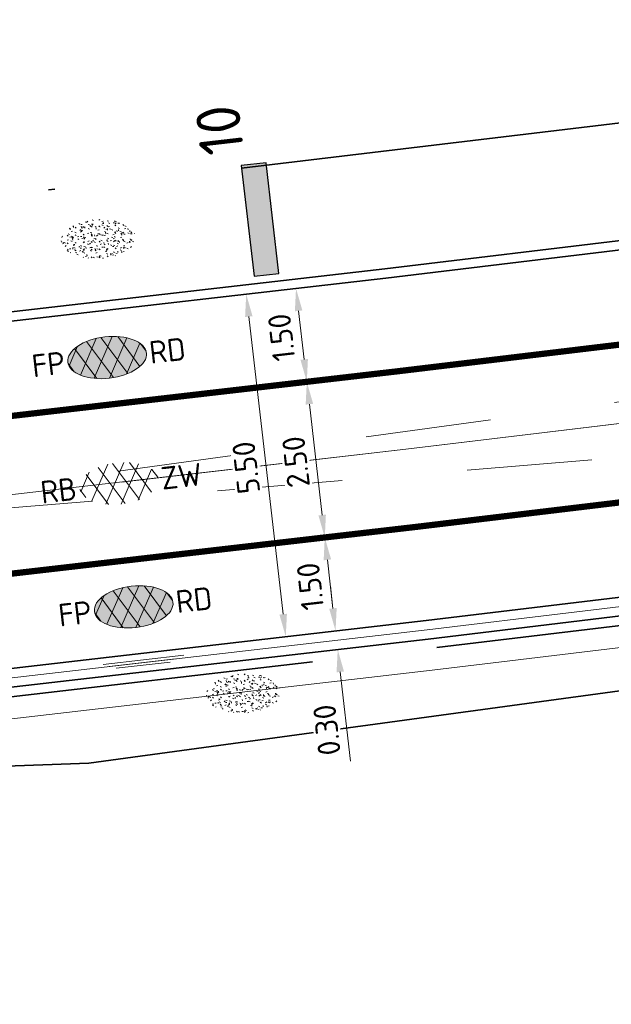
# Model space of a CAD drawing. Header units: metres. Extents: x 0 to 269924, y 0 to 933292.
# Tile 146 of 247: x 134364 to 134373, y 466545 to 466561. Entities that reach past the tile are written whole.
import ezdxf
from ezdxf import colors
from ezdxf.entities.mleader import LeaderData, LeaderLine
from ezdxf.enums import TextEntityAlignment as Align
from ezdxf.math import Vec2, Vec3

# ---------------------------------------------------------------- set-up
doc = ezdxf.new("R2010")
doc.units = ezdxf.units.M
for name, pattern in [('VH-OPSLUITBAND_150X250', [24, 16, -2, 4, -2]), ('VW-1-1_STREEP', [2, 1, -1]), ('XX-HIDDEN', [4, 2, -2]), ('XX-PROJECTGRENS', [18, 12, -3, 0, -3])]:
    doc.linetypes.add(name, pattern=pattern)
for name, color, linetype, lineweight, true_color in [('B-WE-MO-ONDERZOEK_SLEUF-S', 30, 'Continuous', 25, 0xff7f00), ('N-WE-GR-GRAS-S', 7, 'Continuous', 18, 0x00a500), ('N-WE-VH-HELLINGBAAN-G', 30, 'XX-HIDDEN', 18, 0xff7f00)]:
    doc.layers.add(name, color=color, linetype=linetype, lineweight=lineweight, true_color=true_color)
for name, color, linetype, lineweight in [('B-WE-VH-M', 7, 'Continuous', 18), ('N-WE-KG-GRENS_PROJECT-G', 7, 'XX-PROJECTGRENS', 35), ('N-WE-VH-GOOT-S', 170, 'Continuous', 18), ('N-WE-VH-GOOT_STRAATBAKSTEEN-G', 170, 'Continuous', 35), ('N-WE-VH-KANTOPSLUITING_OPSLUITBAND_150X250-G', 150, 'VH-OPSLUITBAND_150X250', 35), ('N-WE-VH-KANTOPSLUITING_VOORKANTBAND-G', 50, 'Continuous', 35), ('N-WE-VH-VERHARDING-T18', 10, 'Continuous', 18), ('N-WE-VH-VERHARDING_ASFALT-S', 7, 'Continuous', 18), ('N-WE-VW-MARKERING_LANGS_STREEP_11_010-G', 7, 'VW-1-1_STREEP', 13)]:
    doc.layers.add(name, color=color, linetype=linetype, lineweight=lineweight)
doc.layers.add('X-XX-AL-HULPLIJN-G', color=30, linetype='Continuous', lineweight=18, plot=False)
doc.styles.add('NLCS-ISO', font='NLCS-ISO.ttf')
doc.styles.add('NLCS-ISO-M200-T18', font='NLCS-ISO.ttf', dxfattribs={"height": 0.36})
doc.dimstyles.new('NLCS-M200-T18-PIJL_L2_H2', dxfattribs={"dimscale": 0.2, "dimtxt": 2.5, "dimasz": 1.8, "dimexe": 2, "dimexo": 2, "dimgap": 0.7, "dimtad": 1, "dimzin": 0, "dimdsep": 46, "dimtxsty": 'NLCS-ISO-M200-T18', "dimcen": 0, "dimdle": 2, "dimclrd": 256, "dimclre": 256, "dimclrt": 10, "dimazin": 0, "dimtfac": 1, "dimtdec": 3, "dimtofl": 0, "dimtmove": 0, "dimatfit": 3, "dimfxl": 2, "dimfxlon": 1, "dimtfillclr": 256, "dimtolj": 1, "dimtzin": 0, "dimlwd": -1, "dimlwe": -1, "dimarcsym": 0})

# ---------------------------------------------------------------- blocks, each defined once
blk = doc.blocks.new('*U38')
h = blk.add_hatch(color=252)
h.dxf.hatch_style = 1
h.paths.add_polyline_path([(-3.329, -1), (5.556, -1), (5.556, 1), (-3.329, 1)])
at = {"flags": 128}
blk.add_lwpolyline([(-3.329, -1), (5.556, -1), (5.556, 1), (-3.329, 1)], close=True, dxfattribs=at)
blk = doc.blocks.new('SVH-GOOT_SYMBOOL-SO')
at = {"color": 7, "linetype": 'Continuous'}
for p, q in [((0, 2.669), (0, -2.669)), ((0.2, 3.125), (0.2, -3.359)), ((-0.206, 2.137), (-0.206, -2.217))]:
    blk.add_line(p, q, dxfattribs=at)
at = {"style": 'NLCS-ISO'}
blk.add_attdef('MATERIAAL', text='', height=1.8, dxfattribs=at).set_placement((-1.098, 0), align=Align.MIDDLE_RIGHT)
blk.add_attdef('KLEUR', text='', height=1.8, dxfattribs=at).set_placement((1.1, 0), align=Align.MIDDLE_LEFT)
blk = doc.blocks.new('*D557')
at = {"layer": 'B-WE-VH-M', "transparency": 16777216}
for p, q in [((134367.077, 466556.097), (134367.872, 466556.189)), ((134367.515, 466555.786), (134368.064, 466551.037)), ((134367.708, 466550.634), (134368.503, 466550.725))]:
    blk.add_line(p, q, dxfattribs=at)
for points in [[(134367.456, 466555.779), (134367.575, 466555.792), (134367.474, 466556.143)], [(134368.004, 466551.03), (134368.124, 466551.044), (134368.105, 466550.68)]]:
    blk.add_solid(points, dxfattribs=at)
at = {"layer": 'Defpoints', "color": 0, "transparency": 16777216}
for p in [(134365.168, 466555.877), (134368.105, 466550.68), (134365.799, 466550.413)]:
    blk.add_point(p, dxfattribs=at)
at = {"layer": 'B-WE-VH-M', "color": 10, "transparency": 16777216, "insert": (134367.472, 466553.375), "char_height": 0.36, "attachment_point": 5, "rotation": 96.5906, "style": 'NLCS-ISO-M200-T18', "bg_fill": 3, "box_fill_scale": 1.1, "bg_fill_color": 256, "bg_fill_true_color": 13158600, "bg_fill_transparency": 0}
blk.add_mtext('\\A1;5.50', dxfattribs=at)
blk = doc.blocks.new('*D558')
at = {"layer": 'B-WE-VH-M', "transparency": 16777216}
for p, q in [((134367.872, 466556.189), (134368.666, 466556.281)), ((134368.31, 466555.877), (134368.4, 466555.103)), ((134368.044, 466554.699), (134368.838, 466554.791))]:
    blk.add_line(p, q, dxfattribs=at)
for points in [[(134368.251, 466555.87), (134368.37, 466555.884), (134368.269, 466556.235)], [(134368.34, 466555.096), (134368.459, 466555.109), (134368.441, 466554.745)]]:
    blk.add_solid(points, dxfattribs=at)
at = {"layer": 'Defpoints', "color": 0, "transparency": 16777216}
for p in [(134365.168, 466555.877), (134368.441, 466554.745), (134365.34, 466554.387)]:
    blk.add_point(p, dxfattribs=at)
at = {"layer": 'B-WE-VH-M', "color": 10, "transparency": 16777216, "insert": (134368.037, 466555.453), "char_height": 0.36, "attachment_point": 5, "rotation": 96.5906, "style": 'NLCS-ISO-M200-T18', "bg_fill": 3, "box_fill_scale": 1.1, "bg_fill_color": 256, "bg_fill_true_color": 13158600, "bg_fill_transparency": 0}
blk.add_mtext('\\A1;1.50', dxfattribs=at)
blk = doc.blocks.new('*D559')
at = {"layer": 'B-WE-VH-M', "transparency": 16777216}
for p, q in [((134368.044, 466554.699), (134368.838, 466554.791)), ((134368.482, 466554.387), (134368.687, 466552.619)), ((134368.331, 466552.216), (134369.125, 466552.307))]:
    blk.add_line(p, q, dxfattribs=at)
for points in [[(134368.423, 466554.38), (134368.542, 466554.394), (134368.441, 466554.745)], [(134368.627, 466552.612), (134368.746, 466552.626), (134368.728, 466552.261)]]:
    blk.add_solid(points, dxfattribs=at)
at = {"layer": 'Defpoints', "color": 0, "transparency": 16777216}
for p in [(134365.34, 466554.387), (134368.728, 466552.261), (134365.627, 466551.903)]:
    blk.add_point(p, dxfattribs=at)
at = {"layer": 'B-WE-VH-M', "color": 10, "transparency": 16777216, "insert": (134368.267, 466553.466), "char_height": 0.36, "attachment_point": 5, "rotation": 96.5906, "style": 'NLCS-ISO-M200-T18', "bg_fill": 3, "box_fill_scale": 1.1, "bg_fill_color": 256, "bg_fill_true_color": 13158600, "bg_fill_transparency": 0}
blk.add_mtext('\\A1;2.50', dxfattribs=at)
blk = doc.blocks.new('*D560')
at = {"layer": 'B-WE-VH-M', "transparency": 16777216}
for p, q in [((134368.331, 466552.216), (134369.125, 466552.307)), ((134368.769, 466551.904), (134368.859, 466551.129)), ((134368.503, 466550.725), (134369.297, 466550.817))]:
    blk.add_line(p, q, dxfattribs=at)
for points in [[(134368.71, 466551.897), (134368.829, 466551.911), (134368.728, 466552.261)], [(134368.799, 466551.122), (134368.918, 466551.136), (134368.9, 466550.771)]]:
    blk.add_solid(points, dxfattribs=at)
at = {"layer": 'Defpoints', "color": 0, "transparency": 16777216}
for p in [(134365.627, 466551.903), (134368.9, 466550.771), (134365.799, 466550.413)]:
    blk.add_point(p, dxfattribs=at)
at = {"layer": 'B-WE-VH-M', "color": 10, "transparency": 16777216, "insert": (134368.496, 466551.48), "char_height": 0.36, "attachment_point": 5, "rotation": 96.5906, "style": 'NLCS-ISO-M200-T18', "bg_fill": 3, "box_fill_scale": 1.1, "bg_fill_color": 256, "bg_fill_true_color": 13158600, "bg_fill_transparency": 0}
blk.add_mtext('\\A1;1.50', dxfattribs=at)
blk = doc.blocks.new('*D561')
at = {"layer": 'B-WE-VH-M', "transparency": 16777216}
for p, q in [((134368.859, 466551.129), (134368.817, 466551.487)), ((134368.503, 466550.725), (134369.297, 466550.817)), ((134368.537, 466550.427), (134369.332, 466550.519)), ((134368.976, 466550.116), (134369.14, 466548.693))]:
    blk.add_line(p, q, dxfattribs=at)
for points in [[(134368.799, 466551.122), (134368.918, 466551.136), (134368.9, 466550.771)], [(134368.916, 466550.109), (134369.035, 466550.123), (134368.935, 466550.473)]]:
    blk.add_solid(points, dxfattribs=at)
at = {"layer": 'Defpoints', "color": 0, "transparency": 16777216}
for p in [(134365.799, 466550.413), (134368.935, 466550.473), (134365.833, 466550.115)]:
    blk.add_point(p, dxfattribs=at)
at = {"layer": 'B-WE-VH-M', "color": 10, "transparency": 16777216, "insert": (134368.761, 466549.189), "char_height": 0.36, "attachment_point": 5, "rotation": 96.5906, "style": 'NLCS-ISO-M200-T18', "bg_fill": 3, "box_fill_scale": 1.1, "bg_fill_color": 256, "bg_fill_true_color": 13158600, "bg_fill_transparency": 0}
blk.add_mtext('\\A1;0.30', dxfattribs=at)
blk = doc.blocks.new('SVH-ASFALT_KL-SO')
at = {"ltscale": 0.1}
for p, q in [((-3.323, -0.402), (-2.467, 1.081)), ((-1.248, -1.653), (-2.733, 0.92)), ((-2.513, -1.227), (-0.921, 1.531)), ((0.086, -1.734), (-1.71, 1.377)), ((-1.449, -1.613), (0.372, 1.541)), ((1.263, -1.545), (-0.531, 1.563)), ((-0.237, -1.742), (1.516, 1.294)), ((2.285, -1.086), (0.804, 1.48)), ((1.146, -1.576), (2.491, 0.753)), ((2.913, 0.056), (2.533, 0.714)), ((-2.964, -0.909), (-3.374, -0.2))]:
    blk.add_line(p, q, dxfattribs=at)
at = {"style": 'NLCS-ISO'}
blk.add_attdef('FUNCTIE_VERHARDING', text='', height=1.8, dxfattribs=at).set_placement((-3.623, -0.086), align=Align.MIDDLE_RIGHT)
blk.add_attdef('KLEUR', text='', height=1.8, dxfattribs=at).set_placement((3.167, -0.086), align=Align.MIDDLE_LEFT)
at = {"style": 'NLCS-ISO', "flags": 1}
blk.add_attdef('FUNCTIE', text='', height=1.8, dxfattribs=at).set_placement((0.116, -3.585), align=Align.MIDDLE_CENTER)
blk = doc.blocks.new('SVH-ASFALT_FP_KL-SO')
at = {"true_color": 0xa50000}
h = blk.add_hatch(color=14, dxfattribs=at)
h.dxf.hatch_style = 1
edge = h.paths.add_edge_path()
edge.add_ellipse((0, 0), major_axis=(0.631, 0), ratio=0.525613, start_angle=0, end_angle=360)
at = {"ltscale": 0.1}
for p, q in [((-0.457, -0.228), (-0.139, 0.323)), ((-0.244, -0.305), (0.12, 0.325)), ((0.298, -0.292), (-0.061, 0.33)), ((-0.619, -0.063), (-0.448, 0.233)), ((-0.204, -0.314), (-0.501, 0.201)), ((0.063, -0.33), (-0.296, 0.292)), ((-0.002, -0.331), (0.349, 0.276)), ((0.503, -0.2), (0.206, 0.313)), ((0.275, -0.298), (0.544, 0.168)), ((0.628, 0.028), (0.552, 0.16)), ((-0.547, -0.165), (-0.629, -0.023))]:
    blk.add_line(p, q, dxfattribs=at)
at = {"layer": 'X-XX-AL-HULPLIJN-G'}
blk.add_ellipse((0, 0), major_axis=(0.631, 0), ratio=0.525613, dxfattribs=at)
at = {"style": 'NLCS-ISO'}
blk.add_attdef('RB', text='', height=0.36, dxfattribs=at).set_placement((-0.679, 0), align=Align.MIDDLE_RIGHT)
blk.add_attdef('RD', text='', height=0.36, dxfattribs=at).set_placement((0.679, 0), align=Align.MIDDLE_LEFT)
blk = doc.blocks.new('SGR-GRAS_01-SO')
at = {"ltscale": 0.1}
for p, q in [((-1.448, 0.644), (-1.521, 0.664)), ((-1.469, 0.576), (-1.482, 0.65)), ((-1.302, 0.761), (-1.324, 0.774)), ((-1.284, 0.684), (-1.278, 0.759)), ((-1.154, 0.647), (-1.207, 0.7)), ((-0.939, 0.84), (-1.004, 0.878)), ((-0.968, 0.512), (-0.915, 0.565)), ((-0.892, 0.812), (-0.817, 0.812)), ((-0.873, 0.655), (-0.886, 0.729)), ((-0.871, 0.625), (-0.799, 0.644)), ((-0.73, 0.647), (-0.783, 0.7)), ((-0.689, 0.607), (-0.682, 0.682)), ((-0.576, 0.919), (-0.64, 0.957)), ((-0.562, 0.919), (-0.509, 0.972)), ((-0.441, 0.553), (-0.506, 0.59)), ((-0.427, 0.785), (-0.499, 0.804)), ((-0.425, 0.706), (-0.36, 0.743)), ((-0.305, 0.647), (-0.358, 0.7)), ((-0.317, 0.812), (-0.242, 0.812)), ((-0.316, 0.774), (-0.244, 0.793)), ((-0.278, 0.735), (-0.291, 0.809)), ((-0.212, 0.998), (-0.269, 1.031)), ((-0.078, 0.632), (-0.143, 0.669)), ((-0.093, 0.53), (-0.087, 0.604)), ((0.128, 0.636), (0.056, 0.656)), ((0.119, 0.647), (0.066, 0.7)), ((0.073, 0.993), (0.138, 1.031)), ((0.286, 0.711), (0.221, 0.748)), ((0.239, 0.923), (0.312, 0.942)), ((0.258, 0.812), (0.333, 0.812)), ((0.317, 0.814), (0.304, 0.888)), ((0.322, 0.565), (0.375, 0.618)), ((0.543, 0.647), (0.49, 0.7)), ((0.502, 0.452), (0.509, 0.527)), ((0.594, 0.925), (0.522, 0.945)), ((0.554, 0.619), (0.626, 0.638)), ((0.649, 0.79), (0.584, 0.827)), ((0.833, 0.812), (0.908, 0.812)), ((0.912, 0.894), (0.907, 0.925)), ((0.967, 0.647), (0.914, 0.7)), ((0.927, 0.764), (0.992, 0.802)), ((1.012, 0.869), (0.947, 0.906)), ((1.15, 0.777), (1.077, 0.796)), ((1.147, 0.502), (1.082, 0.54)), ((1.109, 0.767), (1.182, 0.787)), ((1.392, 0.647), (1.339, 0.7)), ((1.51, 0.581), (1.445, 0.619)), ((-1.964, -0.07), (-1.977, 0.004)), ((-1.93, 0.188), (-1.925, 0.244)), ((-1.893, 0.237), (-1.921, 0.253)), ((-1.668, 0.023), (-1.595, 0.043)), ((-1.596, 0.241), (-1.649, 0.294)), ((-1.53, 0.316), (-1.595, 0.353)), ((-1.517, 0.187), (-1.442, 0.187)), ((-1.358, 0.206), (-1.431, 0.226)), ((-1.427, 0.476), (-1.354, 0.496)), ((-1.421, 0.131), (-1.356, 0.168)), ((-1.369, 0.009), (-1.382, 0.083)), ((-1.375, 0.106), (-1.322, 0.159)), ((-1.334, 0.111), (-1.328, 0.186)), ((-1.167, 0.395), (-1.232, 0.432)), ((-1.172, 0.241), (-1.225, 0.294)), ((-1.112, 0.172), (-1.04, 0.192)), ((-1.032, 0.028), (-1.097, 0.066)), ((-0.893, 0.496), (-0.965, 0.515)), ((-0.942, 0.187), (-0.867, 0.187)), ((-0.923, 0.418), (-0.858, 0.456)), ((-0.803, 0.057), (-0.875, 0.077)), ((-0.804, 0.474), (-0.869, 0.511)), ((-0.747, 0.241), (-0.8, 0.294)), ((-0.773, 0.089), (-0.786, 0.163)), ((-0.739, 0.034), (-0.732, 0.109)), ((-0.669, 0.107), (-0.734, 0.145)), ((-0.557, 0.321), (-0.485, 0.34)), ((-0.337, 0.347), (-0.41, 0.366)), ((-0.323, 0.241), (-0.376, 0.294)), ((-0.306, 0.186), (-0.371, 0.224)), ((-0.367, 0.187), (-0.292, 0.187)), ((-0.243, 0.017), (-0.17, 0.036)), ((-0.178, 0.169), (-0.191, 0.242)), ((-0.143, -0.043), (-0.137, 0.032)), ((-0.085, 0.159), (-0.032, 0.212)), ((-0.069, 0.189), (-0.004, 0.227)), ((0.057, 0.265), (-0.008, 0.303)), ((-0.002, 0.47), (0.071, 0.489)), ((0.101, 0.241), (0.048, 0.294)), ((0.218, 0.198), (0.146, 0.217)), ((0.208, 0.187), (0.283, 0.187)), ((0.313, 0.166), (0.385, 0.185)), ((0.42, 0.344), (0.355, 0.382)), ((0.417, 0.248), (0.404, 0.322)), ((0.429, 0.477), (0.494, 0.514)), ((0.526, 0.241), (0.472, 0.294)), ((0.555, -0.022), (0.49, 0.015)), ((0.684, 0.487), (0.611, 0.507)), ((0.774, 0.049), (0.701, 0.069)), ((0.784, 0.423), (0.719, 0.461)), ((0.783, 0.187), (0.858, 0.187)), ((0.918, 0.057), (0.853, 0.094)), ((0.868, 0.315), (0.941, 0.334)), ((0.95, 0.241), (0.897, 0.294)), ((1.012, 0.328), (0.999, 0.402)), ((1.098, 0.375), (1.104, 0.45)), ((1.239, 0.338), (1.167, 0.358)), ((1.183, 0.011), (1.255, 0.03)), ((1.206, 0.212), (1.259, 0.265)), ((1.282, 0.136), (1.217, 0.173)), ((1.283, 0.248), (1.348, 0.286)), ((1.374, 0.241), (1.321, 0.294)), ((1.358, 0.187), (1.433, 0.187)), ((1.424, 0.463), (1.496, 0.483)), ((1.645, 0.215), (1.58, 0.252)), ((1.607, 0.407), (1.594, 0.481)), ((1.693, 0.298), (1.7, 0.373)), ((1.795, 0.19), (1.722, 0.209)), ((1.738, 0.159), (1.81, 0.179)), ((1.798, 0.241), (1.745, 0.294)), ((1.933, 0.187), (1.948, 0.187)), ((-1.918, -0.157), (-1.854, -0.119)), ((-1.824, -0.083), (-1.897, -0.064)), ((-1.759, -0.13), (-1.823, -0.092)), ((-1.782, -0.301), (-1.729, -0.248)), ((-1.624, -0.496), (-1.689, -0.459)), ((-1.631, -0.572), (-1.684, -0.519)), ((-1.613, -0.166), (-1.667, -0.113)), ((-1.567, -0.438), (-1.492, -0.438)), ((-1.395, -0.051), (-1.46, -0.013)), ((-1.385, -0.462), (-1.378, -0.387)), ((-1.353, -0.281), (-1.281, -0.261)), ((-1.269, -0.232), (-1.341, -0.212)), ((-1.261, -0.417), (-1.326, -0.38)), ((-1.269, -0.557), (-1.282, -0.483)), ((-1.207, -0.572), (-1.26, -0.519)), ((-1.189, -0.166), (-1.242, -0.113)), ((-1.065, -0.386), (-1, -0.348)), ((-0.992, -0.438), (-0.917, -0.438)), ((-0.897, -0.338), (-0.962, -0.301)), ((-0.783, -0.572), (-0.836, -0.519)), ((-0.765, -0.166), (-0.818, -0.113)), ((-0.798, -0.132), (-0.726, -0.112)), ((-0.789, -0.539), (-0.782, -0.464)), ((-0.713, -0.381), (-0.786, -0.361)), ((-0.674, -0.477), (-0.687, -0.403)), ((-0.534, -0.259), (-0.599, -0.222)), ((-0.567, -0.098), (-0.502, -0.061)), ((-0.491, -0.248), (-0.438, -0.195)), ((-0.484, -0.436), (-0.411, -0.416)), ((-0.417, -0.438), (-0.342, -0.438)), ((-0.358, -0.572), (-0.411, -0.519)), ((-0.341, -0.166), (-0.394, -0.113)), ((-0.248, -0.091), (-0.32, -0.072)), ((-0.171, -0.18), (-0.236, -0.143)), ((-0.158, -0.529), (-0.23, -0.51)), ((-0.036, -0.547), (-0.101, -0.509)), ((-0.078, -0.398), (-0.091, -0.324)), ((0.066, -0.572), (0.013, -0.519)), ((0.084, -0.166), (0.031, -0.113)), ((0.072, -0.287), (0.144, -0.268)), ((0.192, -0.101), (0.127, -0.064)), ((0.158, -0.438), (0.233, -0.438)), ((0.308, -0.24), (0.235, -0.221)), ((0.327, -0.468), (0.262, -0.43)), ((0.287, -0.327), (0.352, -0.289)), ((0.49, -0.572), (0.437, -0.519)), ((0.452, -0.12), (0.459, -0.046)), ((0.508, -0.166), (0.455, -0.113)), ((0.517, -0.318), (0.504, -0.244)), ((0.69, -0.389), (0.625, -0.351)), ((0.627, -0.138), (0.7, -0.119)), ((0.733, -0.438), (0.808, -0.438)), ((0.785, -0.039), (0.85, -0.002)), ((0.863, -0.389), (0.791, -0.37)), ((0.799, -0.195), (0.852, -0.142)), ((0.914, -0.572), (0.861, -0.519)), ((0.932, -0.166), (0.879, -0.113)), ((0.942, -0.442), (1.014, -0.423)), ((1.053, -0.31), (0.988, -0.272)), ((1.048, -0.198), (1.054, -0.123)), ((1.112, -0.239), (1.099, -0.165)), ((1.141, -0.556), (1.206, -0.518)), ((1.329, -0.1), (1.256, -0.08)), ((1.339, -0.572), (1.286, -0.519)), ((1.356, -0.166), (1.303, -0.113)), ((1.308, -0.438), (1.383, -0.438)), ((1.419, -0.538), (1.346, -0.518)), ((1.416, -0.231), (1.351, -0.193)), ((1.497, -0.293), (1.569, -0.274)), ((1.639, -0.268), (1.704, -0.231)), ((1.643, -0.275), (1.65, -0.2)), ((1.684, -0.547), (1.736, -0.495)), ((1.707, -0.159), (1.694, -0.085)), ((1.713, -0.522), (1.71, -0.519)), ((1.779, -0.152), (1.715, -0.114)), ((1.781, -0.166), (1.728, -0.113)), ((1.884, -0.248), (1.812, -0.229)), ((-1.535, -0.657), (-1.498, -0.636)), ((-1.179, -0.67), (-1.252, -0.651)), ((-1.126, -0.784), (-1.191, -0.746)), ((-1.039, -0.585), (-0.967, -0.565)), ((-0.898, -0.654), (-0.845, -0.601)), ((-0.836, -0.943), (-0.853, -0.926)), ((-0.763, -0.705), (-0.828, -0.667)), ((-0.725, -0.889), (-0.652, -0.869)), ((-0.709, -0.902), (-0.644, -0.864)), ((-0.624, -0.819), (-0.696, -0.799)), ((-0.582, -0.994), (-0.587, -0.97)), ((-0.399, -0.626), (-0.464, -0.588)), ((-0.376, -0.979), (-0.429, -0.926)), ((-0.265, -0.992), (-0.33, -0.955)), ((-0.211, -0.614), (-0.146, -0.577)), ((-0.193, -0.616), (-0.187, -0.541)), ((-0.169, -0.74), (-0.097, -0.72)), ((-0.068, -0.968), (-0.141, -0.948)), ((-0.014, -1.008), (0.039, -0.955)), ((0.048, -0.979), (-0.005, -0.926)), ((0.021, -0.964), (0.008, -0.89)), ((0.099, -0.913), (0.034, -0.876)), ((0.172, -1.037), (0.218, -1.024)), ((0.397, -0.678), (0.325, -0.659)), ((0.386, -0.591), (0.459, -0.572)), ((0.393, -0.601), (0.446, -0.548)), ((0.462, -0.834), (0.397, -0.797)), ((0.402, -0.693), (0.409, -0.618)), ((0.472, -0.979), (0.419, -0.926)), ((0.617, -0.884), (0.604, -0.81)), ((0.643, -0.843), (0.708, -0.806)), ((0.701, -0.895), (0.773, -0.876)), ((0.825, -0.755), (0.76, -0.718)), ((0.856, -0.938), (0.844, -0.926)), ((0.953, -0.827), (0.88, -0.808)), ((0.998, -0.77), (1.004, -0.696)), ((1.188, -0.676), (1.123, -0.639)), ((1.212, -0.805), (1.199, -0.731)), ((1.256, -0.746), (1.328, -0.727)), ((1.551, -0.597), (1.486, -0.56))]:
    blk.add_line(p, q, dxfattribs=at)
at = {"ltscale": 0.1, "style": 'NLCS-ISO'}
blk.add_attdef('TYPE', text='', height=0.5, dxfattribs=at).set_placement((3.471, -0.016), align=Align.MIDDLE_CENTER)

msp = doc.modelspace()

# ---------------------------------------------------------------- linework, layer by layer
at = {"layer": 'N-WE-KG-GRENS_PROJECT-G', "flags": 128}
msp.add_lwpolyline([(133942.152, 466524.013), (133955.533, 466522.507), (133956.145, 466521.626), (133962.811, 466521.355), (133963.543, 466522.67), (133965.054, 466522.563), (133965.551, 466521.193), (133981.5, 466520.334), (133981.565, 466520.896), (133982.028, 466520.86), (133994.134, 466520.33), (133994.151, 466519.671), (134009.067, 466519.478), (134013.911, 466519.512), (134027.732, 466519.636), (134028.693, 466519.554), (134034.796, 466519.611), (134050.86, 466519.659), (134068.501, 466520.152), (134071.254, 466520.237), (134077.26, 466520.692), (134094.041, 466522.635), (134101.385, 466523.282), (134101.428, 466523.91), (134128.995, 466527.092), (134141.938, 466528.627), (134148.421, 466529.392), (134148.476, 466529.087), (134157.108, 466530.24), (134157.762, 466530.339), (134157.953, 466529.076), (134163.706, 466529.946), (134172.69, 466531.055), (134201.838, 466535.069), (134202.197, 466534.878), (134203.304, 466535.042), (134208.161, 466535.722), (134214.682, 466536.673), (134215.15, 466536.846), (134235.766, 466539.754), (134239.587, 466540.449), (134251.117, 466542.218), (134251.536, 466542.09), (134264.479, 466543.833), (134264.487, 466544.317), (134273.56, 466545.641), (134273.608, 466545.287), (134285.679, 466546.863), (134299.118, 466548.971), (134309.192, 466550.345), (134329.805, 466553.659), (134341.526, 466555.206), (134346.97, 466556.112), (134351.977, 466556.025), (134358.949, 466556.887), (134359.186, 466557.313), (134365.426, 466557.917), (134389.225, 466560.758), (134395.395, 466561.519), (134400.633, 466562.019), (134418.638, 466563.907), (134426.404, 466566.343), (134432.472, 466567.14), (134437.532, 466567.422), (134444.848, 466568.25), (134448.277, 466568.388), (134484.594, 466572.762), (134486.539, 466572.966), (134490.599, 466573.546), (134498.499, 466574.536), (134514.318, 466576.701), (134542.397, 466581.367), (134546.702, 466582.122), (134551.593, 466582.441), (134551.871, 466583.179), (134557.906, 466584.406), (134558.276, 466584.115), (134567.36, 466586.004), (134582.717, 466588.715), (134583.108, 466588.972), (134590.444, 466590.398), (134630.038, 466598.271), (134633.264, 466598.923), (134632.087, 466604.993), (134646.051, 466607.537), (134647.414, 466607.429), (134666.972, 466611.405), (134675.342, 466617.463), (134674.819, 466607.593), (134696.995, 466610.537), (134702.172, 466611.327), (134706.525, 466612.071), (134709.085, 466612.323), (134712.087, 466612.776), (134715, 466613.203), (134716.349, 466613.229), (134723.364, 466613.968), (134738.981, 466616.639), (134746.062, 466617.28), (134746.09, 466616.641), (134760.121, 466618.861), (134759.993, 466619.829), (134768.446, 466621.137), (134784.615, 466623.738), (134787.541, 466625.072), (134796.772, 466626.479), (134796.899, 466625.715), (134813.878, 466628.545), (134820.226, 466629.584), (134847.68, 466634.234), (134881.79, 466639.204), (134881.926, 466639.532), (134884.43, 466640.009), (134893.797, 466641.711), (134903.085, 466643.328), (134904.138, 466643.527), (134920.265, 466646.374), (134921.332, 466646.578), (134937.367, 466649.518), (134938.501, 466649.708), (134961.555, 466654.096), (134967.764, 466655.262), (134974.722, 466656.563), (134984.23, 466658.491), (134992.023, 466659.998), (134995.809, 466660.766), (135000.442, 466661.693), (135009.695, 466663.648), (135010.659, 466663.869), (135018.832, 466665.618), (135021.92, 466666.314), (135034.093, 466668.943), (135034.161, 466668.769), (135043.8, 466670.832), (135059.084, 466674.02), (135068.771, 466676.078), (135083.089, 466679.034), (135091.902, 466680.993), (135097.488, 466682.166), (135104.831, 466683.651), (135116.534, 466686.231), (135119.892, 466686.792), (135126.3, 466688.013), (135127.347, 466688.196), (135130.448, 466688.891), (135135.602, 466689.887), (135140.19, 466691.518), (135166.592, 466696.94), (135182.368, 466700.724), (135201.902, 466704.748), (135203.941, 466705.082), (135209.867, 466705.957), (135217.801, 466707.782), (135228.821, 466709.933), (135242.391, 466712.598), (135277.698, 466719.723), (135279.457, 466720.111), (135279.55, 466721.578), (135288.178, 466723.073), (135350.963, 466735.305), (135501.986, 466763.685), (135501.162, 466761.839), (135525.132, 466766.833), (135533.639, 466768.672), (135569.042, 466775.188), (135582.767, 466777.378), (135584.022, 466777.634), (135585.675, 466776.264, 0.01918), (135652.451, 466792.01), (135652.891, 466793.457), (135660.981, 466795.919), (135661.574, 466796.074), (135664.481, 466796.836), (135665.946, 466796.651), (135673.558, 466799.328), (135680.977, 466801.739), (135687.276, 466804.201), (135692.547, 466806.295), (135705.432, 466809.743), (135712.094, 466810.706), (135728.145, 466817.035), (135760.285, 466825.832), (135773.458, 466829.179), (135789.116, 466834.08), (135813.029, 466842.892), (135823.352, 466846.718), (135839.426, 466852.91), (135860.96, 466860.89), (135867.928, 466863.26), (135895.199, 466872.784), (135899.312, 466861.8), (135873.359, 466852.082), (135873.188, 466848.843), (135867.814, 466846.669), (135856.104, 466842.036), (135847.253, 466838.505), (135830.033, 466832.514), (135818.854, 466828.652), (135812.865, 466826.949), (135808.959, 466825.804), (135805.053, 466824.658), (135770.731, 466814.307), (135766.971, 466812.016), (135761.879, 466808.079), (135757.591, 466807.133), (135743.839, 466803.566), (135724.075, 466798.35), (135721.275, 466798.229), (135720.422, 466801.401), (135715.133, 466799.834), (135698.553, 466794.754), (135698.279, 466793.693), (135686.038, 466790.352), (135686.038, 466789.248), (135686.038, 466787.562), (135681.985, 466786.092), (135677.719, 466785.319), (135623.458, 466770.711), (135607.41, 466767.662), (135584.355, 466763.142), (135577.091, 466761.475), (135570.47, 466760.803), (135524.714, 466753.103), (135522.642, 466752.878), (135515.666, 466751.661), (135498.388, 466748.218), (135460.498, 466741.759), (135438.515, 466737.953), (135402.134, 466731.048), (135401.842, 466732.671), (135396.111, 466731.637), (135390.927, 466730.659), (135374.008, 466727.423), (135342.463, 466720.896), (135337.831, 466720.249), (135332.781, 466719.412), (135316.41, 466716.549), (135312.764, 466716.512), (135301.04, 466714.003), (135296.667, 466713.077), (135288.078, 466711.338), (135288.031, 466710.414), (135288.066, 466708.643), (135283.612, 466707.738), (135244.114, 466700.084), (135242.59, 466702.114), (135218.779, 466697.088), (135216.4, 466696.736), (135207.126, 466694.996), (135197.842, 466693.22), (135196.987, 466690.777), (135188.214, 466689.009), (135186.218, 466690.919), (135157.953, 466685.339), (135157.545, 466682.623), (135152.388, 466681.564), (135151.517, 466683.806), (135135.729, 466680.62), (135134.464, 466677.149), (135128.184, 466675.854), (135125.788, 466678.571), (135109.606, 466675.114), (135107.871, 466673.543), (135107.871, 466672.134), (135099.469, 466670.442), (135080.265, 466666.625), (135079.406, 466666.151), (135069.61, 466664.202), (135057.638, 466661.759), (135035.803, 466657.155), (135033.723, 466658.689), (135013.618, 466654.679), (135014.198, 466652.086), (135012.612, 466651.731), (135012.176, 466654.16), (134999.525, 466651.581), (134981.058, 466648.065), (134978.74, 466647.609), (134978.586, 466647.723), (134973.29, 466646.777), (134967.912, 466645.754), (134966.071, 466645.409), (134952.75, 466642.776), (134952.592, 466643.577), (134951.246, 466643.315), (134944.955, 466642.097), (134940.872, 466641.345), (134939.907, 466640.789), (134925.329, 466637.906), (134925.171, 466637.877), (134925.333, 466636.966), (134925.553, 466635.733), (134922.159, 466635.157), (134921.983, 466636.201), (134920.712, 466635.973), (134906.644, 466633.431), (134906.509, 466633.768), (134899.927, 466632.517), (134896.041, 466630.574), (134862.297, 466626.202), (134861.423, 466623.924), (134854.723, 466622.819), (134853.222, 466624.597), (134834.721, 466621.381), (134818.755, 466618.638), (134803.128, 466616.182), (134801.097, 466614.744), (134787.48, 466613.242), (134768.983, 466610.888), (134755.14, 466609.258), (134754.957, 466609.237), (134754.786, 466610.217), (134731.872, 466606.359), (134713.4, 466603.055), (134699.607, 466600.717), (134685.428, 466598.156), (134675.878, 466596.194), (134672.276, 466595.656), (134668.91, 466595.016), (134645.926, 466591.058), (134638.577, 466590.001), (134611.474, 466584.899), (134601.717, 466583.131), (134600.6, 466582.901), (134592.762, 466581.44), (134575.118, 466578.109), (134569.726, 466577.127), (134558.057, 466574.923), (134547.369, 466573.132), (134538.23, 466571.522), (134531.355, 466570.551), (134524.272, 466569.346), (134519.026, 466568.326), (134515.39, 466567.719), (134505.384, 466563.341), (134500.986, 466562.643), (134495.881, 466561.909), (134495.823, 466562.312), (134492.204, 466563.642), (134484.398, 466562.518), (134478.905, 466561.786), (134469.843, 466560.533), (134464.536, 466559.742), (134456.919, 466558.745), (134448.033, 466557.687), (134433.208, 466556.61), (134412.104, 466554.577), (134407.553, 466554.101), (134387.467, 466551.741), (134381.785, 466550.955), (134364.962, 466548.659), (134360.191, 466548.481), (134354.944, 466547.628), (134324.113, 466542.837), (134319.685, 466541.923), (134312.466, 466540.844), (134307.061, 466539.9), (134305.527, 466540.739), (134283.993, 466537.831), (134278.004, 466536.268), (134260.392, 466533.941), (134253.899, 466532.65), (134244.867, 466531.618), (134227.961, 466528.835), (134196.876, 466524.748), (134191.294, 466524.652), (134189.441, 466519.487), (134180.543, 466523.251), (134138.079, 466517.961), (134135.279, 466517.668), (134120.646, 466515.791), (134115.858, 466514.998), (134094.415, 466512.788), (134094.483, 466512.133), (134077.905, 466510.692), (134056.132, 466509.19), (134043.898, 466509.02), (134033.049, 466509.242), (134023.923, 466509.529), (134011.048, 466510.262), (134011.12, 466510.989), (133978.031, 466511.971), (133977.492, 466511.386), (133976.525, 466511.415), (133970.93, 466511.61), (133940.859, 466512.853), (133936.339, 466513.04), (133926.354, 466513.566), (133918.767, 466513.929), (133914.845, 466514.016), (133909.555, 466514.279), (133907.78, 466514.373), (133898.183, 466514.701), (133889.291, 466514.99), (133877.411, 466515.387), (133865.169, 466516.189), (133858.598, 466516.511), (133853.557, 466516.784), (133840.824, 466517.534), (133833.647, 466517.757), (133833.706, 466517.421), (133832.853, 466517.458), (133826.979, 466517.575), (133808.076, 466518.296), (133803.308, 466518.179), (133802.56, 466518.555), (133780.072, 466520.153), (133779.6, 466519.291), (133774.066, 466519.538), (133773.735, 466520.559), (133740.527, 466522.642), (133713.376, 466524.159), (133705.703, 466524.636), (133705.709, 466526.266), (133685.059, 466527.583), (133660.563, 466529.253), (133639.129, 466529.346), (133622.453, 466530.286), (133616.388, 466530.543), (133614.494, 466530.624), (133604.393, 466531.597), (133597.464, 466531.465), (133574.3, 466531.955), (133566.695, 466531.543), (133561.32, 466531.616), (133554.142, 466531.627), (133545.309, 466531.719), (133535.509, 466531.795), (133530.483, 466531.897), (133499.098, 466532.845), (133498.91, 466530.624), (133497.604, 466522.359), (133448.566, 466524.379), (133448.421, 466522.59), (133414.567, 466524.034), (133414.497, 466533.241), (133401.904, 466533.723), (133353.812, 466535.745), (133352.26, 466536.139), (133333.107, 466536.524), (133333.343, 466545.829), (133369.152, 466544.714), (133381.325, 466544.396), (133400.699, 466543.637), (133404.005, 466543.551), (133435.456, 466542.61), (133435.456, 466542.277), (133451.526, 466541.628), (133467.883, 466541.235), (133477.659, 466542.034), (133509.103, 466541.442), (133515.138, 466541.284), (133519.939, 466540.992), (133525.525, 466540.798), (133532.518, 466540.097), (133548.147, 466539.778), (133548.297, 466540.601), (133555.22, 466540.722), (133564.265, 466540.558), (133565.06, 466540.188), (133570.074, 466540.025), (133574.07, 466539.875), (133576.623, 466539.795), (133577.163, 466540.007), (133601.21, 466539.677), (133602.809, 466541.635), (133610.483, 466541.448), (133611.878, 466539.353), (133618.8, 466539.154), (133622.331, 466538.943), (133622.362, 466539.485), (133627.247, 466539.274), (133627.305, 466538.709), (133642.487, 466537.733), (133654.92, 466537.235), (133674.71, 466536.649), (133674.766, 466536.962), (133682.638, 466536.639), (133685.084, 466535.631), (133701.924, 466534.36), (133703.6, 466534.856), (133708.504, 466534.396), (133731.895, 466532.391), (133737.992, 466531.942), (133749.854, 466530.901), (133752.15, 466530.77), (133756.921, 466530.655), (133767.535, 466530.109), (133779.853, 466530.016), (133787.77, 466529.934), (133810.905, 466528.967), (133832.384, 466528.238), (133837.192, 466527.837), (133897.841, 466525.036)], format="xyb", close=True, dxfattribs=at)
at = {"layer": 'N-WE-VH-GOOT_STRAATBAKSTEEN-G'}
msp.add_lwpolyline([(134357.852, 466549.495), (134370.346, 466550.938), (134396.651, 466554.098), (134410.847, 466555.614), (134423.632, 466556.946), (134434.654, 466558.051), (134460.746, 466560.816), (134480.43, 466563.319), (134486.789, 466564.194), (134497.026, 466565.857), (134611.249, 466586.003), (134638.592, 466590.9), (134674.683, 466597.217), (134713.471, 466604.18), (134725.086, 466606.188), (134795.017, 466617.741), (134824.08, 466622.978), (134840.473, 466625.76)], dxfattribs=at)
at = {"layer": 'N-WE-VH-HELLINGBAAN-G'}
msp.add_lwpolyline([(134456.71, 466560.389), (134357.503, 466552.223), (134456.131, 466565.858)], dxfattribs=at)
at = {"layer": 'N-WE-VH-KANTOPSLUITING_OPSLUITBAND_150X250-G', "flags": 128}
for points in [[(133858.873, 466524.109), (133862.869, 466523.923, 0.002476), (133941.812, 466520.753, 0.021385), (134085.05, 466519.782, 0.018716), (134137.166, 466525.049, 0.007407), (134226.64, 466537.055), (134341.479, 466553.15), (134357.135, 466555.1), (134369.685, 466556.55), (134396.014, 466559.712), (134410.254, 466561.233), (134423.057, 466562.567), (134434.075, 466563.671), (134435.475, 466563.82), (134445.045, 466564.834), (134456.115, 466566.007), (134460.09, 466566.428)], [(133803.113, 466520.735, 0.00434), (133941.553, 466514.658, 0.021391), (134085.352, 466513.689, 0.018725), (134137.947, 466518.998, 0.0074), (134227.513, 466531.018), (134342.279, 466547.103), (134357.862, 466549.043), (134370.399, 466550.491), (134396.702, 466553.651), (134410.894, 466555.167), (134423.677, 466556.499), (134434.291, 466557.562), (134443.264, 466558.511), (134460.798, 466560.369), (134480.489, 466562.873), (134486.856, 466563.749), (134497.101, 466565.414), (134501.62, 466566.211)]]:
    msp.add_lwpolyline(points, format="xyb", dxfattribs=at)
at = {"layer": 'N-WE-VH-KANTOPSLUITING_VOORKANTBAND-G', "flags": 128}
for points in [[(133803.121, 466520.885, 0.00434), (133941.56, 466514.808, 0.02139), (134085.345, 466513.838, 0.018725), (134137.927, 466519.147, 0.0074), (134227.492, 466531.166), (134342.26, 466547.251), (134357.844, 466549.192), (134370.381, 466550.64), (134396.685, 466553.8), (134410.879, 466555.316), (134423.662, 466556.648), (134434.337, 466557.718), (134443.187, 466558.654), (134460.781, 466560.518), (134480.47, 466563.022), (134486.834, 466563.897), (134497.076, 466565.562), (134611.302, 466585.708), (134638.644, 466590.605), (134674.736, 466596.922), (134713.523, 466603.885), (134725.136, 466605.892), (134795.068, 466617.445), (134824.131, 466622.682)], [(134683.128, 466604.321), (134673.723, 466602.633), (134637.633, 466596.316), (134610.287, 466591.418), (134496.107, 466571.28), (134485.974, 466569.633), (134479.709, 466568.772), (134476.477, 466568.361), (134460.109, 466566.28), (134456.131, 466565.858), (134444.999, 466564.678), (134435.552, 466563.677), (134434.09, 466563.522), (134423.072, 466562.418), (134410.27, 466561.084), (134396.031, 466559.563), (134369.703, 466556.401), (134357.153, 466554.951), (134341.499, 466553.001), (134226.661, 466536.907, -0.007407), (134137.185, 466524.9, -0.018717), (134085.057, 466519.632, -0.021385), (133941.805, 466520.603, -0.002476), (133862.862, 466523.773)]]:
    msp.add_lwpolyline(points, format="xyb", dxfattribs=at)
at = {"layer": 'N-WE-VW-MARKERING_LANGS_STREEP_11_010-G', "ltscale": 5, "const_width": 0.1, "flags": 128}
for points in [[(134188.618, 466529.958, 0.003169), (134226.876, 466535.422), (134341.696, 466551.514), (134357.332, 466553.461), (134369.878, 466554.911), (134396.2, 466558.072), (134410.427, 466559.592), (134423.225, 466560.926), (134434.244, 466562.03), (134460.283, 466564.79), (134479.881, 466567.281), (134486.196, 466568.15), (134496.358, 466569.801), (134610.549, 466589.941), (134637.894, 466594.839), (134673.985, 466601.156), (134712.777, 466608.12), (134724.419, 466610.132), (134794.327, 466621.681), (134822.025, 466625.875), (134823.523, 466626.129)], [(134823.824, 466624.456), (134823.821, 466624.456), (134794.762, 466619.219), (134724.836, 466607.667), (134713.211, 466605.657), (134674.422, 466598.694), (134638.33, 466592.377), (134610.987, 466587.48), (134496.776, 466567.336), (134486.567, 466565.677), (134480.258, 466564.809), (134460.572, 466562.306), (134434.5, 466559.543), (134423.479, 466558.438), (134410.69, 466557.106), (134396.482, 466555.588), (134370.171, 466552.428), (134357.63, 466550.979), (134342.023, 466549.036), (134227.234, 466532.948, -0.003169), (134188.945, 466527.479)]]:
    msp.add_lwpolyline(points, format="xyb", dxfattribs=at)
at = {"layer": 'X-XX-AL-HULPLIJN-G'}
for points in [[(134357.537, 466552.227), (134370.024, 466553.67), (134396.341, 466556.83), (134410.559, 466558.349), (134423.352, 466559.682), (134434.372, 466560.787), (134460.428, 466563.548), (134480.069, 466566.045), (134486.382, 466566.913), (134496.567, 466568.569), (134610.768, 466588.711), (134638.112, 466593.608), (134674.203, 466599.925), (134712.994, 466606.888), (134724.628, 466608.899), (134794.587, 466620.457), (134840.079, 466628.077)], [(134496.588, 466568.572), (134486.381, 466566.913), (134480.094, 466566.048), (134460.428, 466563.548), (134434.372, 466560.787), (134423.352, 466559.682), (134410.559, 466558.349), (134396.341, 466556.83), (134370.024, 466553.67), (134365.483, 466553.145)], [(134361.843, 466549.805), (134370.364, 466550.789), (134377.528, 466551.65), (134395.501, 466553.808), (134396.668, 466553.949), (134397.644, 466554.053), (134410.845, 466555.463), (134410.863, 466555.465), (134423.647, 466556.797), (134434.67, 466557.902), (134434.684, 466557.903), (134457.041, 466560.273)], [(134358.993, 466548.821), (134370.44, 466550.144), (134381.46, 466551.467)]]:
    msp.add_lwpolyline(points, dxfattribs=at)

# ---------------------------------------------------------------- block references
at = {"layer": 'B-WE-MO-ONDERZOEK_SLEUF-S'}
ref = msp.add_blockref('*U38', (134367.722, 466557.114), dxfattribs=dict(at, xscale=0.2000000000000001, yscale=0.2000000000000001, zscale=0.2000000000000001, rotation=96.59055340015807))
ref.add_attrib('NR', '10', (134367.442, 466558.408), dxfattribs={"layer": '0', "height": 0.7, "rotation": 96.5906, "style": 'NLCS-ISO'})
at = {"layer": 'N-WE-GR-GRAS-S', "xscale": 0.2999999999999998, "yscale": 0.2999999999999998, "zscale": 0.2999999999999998, "rotation": 3.027486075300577}
msp.add_blockref('SGR-GRAS_01-SO', (134365.114, 466557.023), dxfattribs=at)
at = {"layer": 'N-WE-VH-GOOT-S', "xscale": 0.2, "yscale": 0.2, "zscale": 0.2, "rotation": 96.59055339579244}
msp.add_blockref('SVH-GOOT_SYMBOOL-SO', (134365.816, 466550.264), dxfattribs=at)

# ---------------------------------------------------------------- leaders
at = {"layer": 'N-WE-VH-VERHARDING-T18'}
ml = msp.add_multileader_mtext('Standard', dxfattribs=at)
ml.set_content('', color=256, style='NLCS-ISO-M200-T18')
ml.set_leader_properties(color=256, linetype='ByLayer', lineweight=-1)
ml.build(insert=Vec2(0, 0))
ml.multileader.update_dxf_attribs({"has_dogleg": 0, "text_left_attachment_type": 5, "text_right_attachment_type": 5, "dogleg_length": 0.36, "arrow_head_size": 0.36})
ctx = ml.context
ctx.base_point, ctx.char_height, ctx.arrow_head_size, ctx.landing_gap_size, ctx.plane_origin = Vec3(135697.392, 466805.766), 0.36, 0.36, 0.18, Vec3(135695.697, 466805.189)
ctx.left_attachment, ctx.right_attachment = 5, 5
notes = []
notes.append((ctx, [(0, (0, 0, 0), (0, 0), (1, 0), 1, [])]))
ctx.mtext.insert, ctx.mtext.rotation, ctx.mtext.flow_direction = Vec3(135697.572, 466806.126), -0.147529, 5
for ctx, leaders in notes:
    for number, flags, end, landing, length, lines in leaders:
        leader = LeaderData()
        leader.index, (leader.has_last_leader_line, leader.has_dogleg_vector, leader.attachment_direction) = number, flags
        leader.last_leader_point, leader.dogleg_vector, leader.dogleg_length = Vec3(end), Vec3(landing), length
        for number, points, colour, breaks in lines:
            line = LeaderLine()
            line.index, line.vertices, line.color, line.breaks = number, Vec3.list(points), colors.encode_raw_color(colour), breaks
            leader.lines.append(line)
        ctx.leaders.append(leader)

# ---------------------------------------------------------------- next in the draw order: dimensions: what is measured, and where the dimension line sits
at = {"layer": 'B-WE-VH-M'}
dim = msp.add_aligned_dim(p1=(134365.168, 466555.877), p2=(134365.799, 466550.413), distance=2.322, dimstyle='NLCS-M200-T18-PIJL_L2_H2', override={"dimtfill": 1}, dxfattribs=at)
dim.commit()
dim.dimension.update_dxf_attribs({"geometry": '*D557', "text_midpoint": (134367.472, 466553.375)})

# ---------------------------------------------------------------- next in the draw order: dimensions: what is measured, and where the dimension line sits
dim = msp.add_aligned_dim(p1=(134365.168, 466555.877), p2=(134365.34, 466554.387), distance=3.122, dimstyle='NLCS-M200-T18-PIJL_L2_H2', override={"dimtfill": 1}, dxfattribs=at)
dim.commit()
dim.dimension.update_dxf_attribs({"geometry": '*D558', "text_midpoint": (134368.037, 466555.453)})

# ---------------------------------------------------------------- next in the draw order: dimensions: what is measured, and where the dimension line sits
dim = msp.add_aligned_dim(p1=(134365.34, 466554.387), p2=(134365.627, 466551.903), distance=3.122, dimstyle='NLCS-M200-T18-PIJL_L2_H2', override={"dimtfill": 1}, dxfattribs=at)
dim.commit()
dim.dimension.update_dxf_attribs({"geometry": '*D559', "text_midpoint": (134368.267, 466553.466)})

# ---------------------------------------------------------------- next in the draw order: block references
at = {"layer": 'N-WE-VH-VERHARDING_ASFALT-S', "rotation": 6.589999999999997}
msp.add_blockref('SVH-ASFALT_FP_KL-SO', (134365.254, 466555.132), dxfattribs=at).add_auto_attribs({'RD': 'RD', 'RB': 'FP'})
at = {"layer": 'N-WE-VH-VERHARDING_ASFALT-S', "xscale": 0.2000000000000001, "yscale": 0.2000000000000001, "zscale": 0.2000000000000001, "rotation": 6.590553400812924}
msp.add_blockref('SVH-ASFALT_KL-SO', (134365.483, 466553.145), dxfattribs=at).add_auto_attribs({'FUNCTIE_VERHARDING': 'RB', 'KLEUR': 'ZW'})

# ---------------------------------------------------------------- next in the draw order: dimensions: what is measured, and where the dimension line sits
at = {"layer": 'B-WE-VH-M'}
dim = msp.add_aligned_dim(p1=(134365.627, 466551.903), p2=(134365.799, 466550.413), distance=3.122, dimstyle='NLCS-M200-T18-PIJL_L2_H2', override={"dimtfill": 1}, dxfattribs=at)
dim.commit()
dim.dimension.update_dxf_attribs({"geometry": '*D560', "text_midpoint": (134368.496, 466551.48)})

# ---------------------------------------------------------------- next in the draw order: dimensions: what is measured, and where the dimension line sits
dim = msp.add_aligned_dim(p1=(134365.799, 466550.413), p2=(134365.833, 466550.115), distance=3.122, dimstyle='NLCS-M200-T18-PIJL_L2_H2', override={"dimtfill": 1}, dxfattribs=at)
dim.commit()
dim.dimension.update_dxf_attribs({"geometry": '*D561', "text_midpoint": (134368.761, 466549.189)})

# ---------------------------------------------------------------- next in the draw order: block references
at = {"layer": 'N-WE-GR-GRAS-S', "xscale": 0.2999999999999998, "yscale": 0.2999999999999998, "zscale": 0.2999999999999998, "rotation": 3.027486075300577}
msp.add_blockref('SGR-GRAS_01-SO', (134367.433, 466549.773), dxfattribs=at)
at = {"layer": 'N-WE-VH-VERHARDING_ASFALT-S', "rotation": 6.589999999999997}
msp.add_blockref('SVH-ASFALT_FP_KL-SO', (134365.678, 466551.154), dxfattribs=at).add_auto_attribs({'RD': 'RD', 'RB': 'FP'})

doc.saveas('drawing.dxf')
